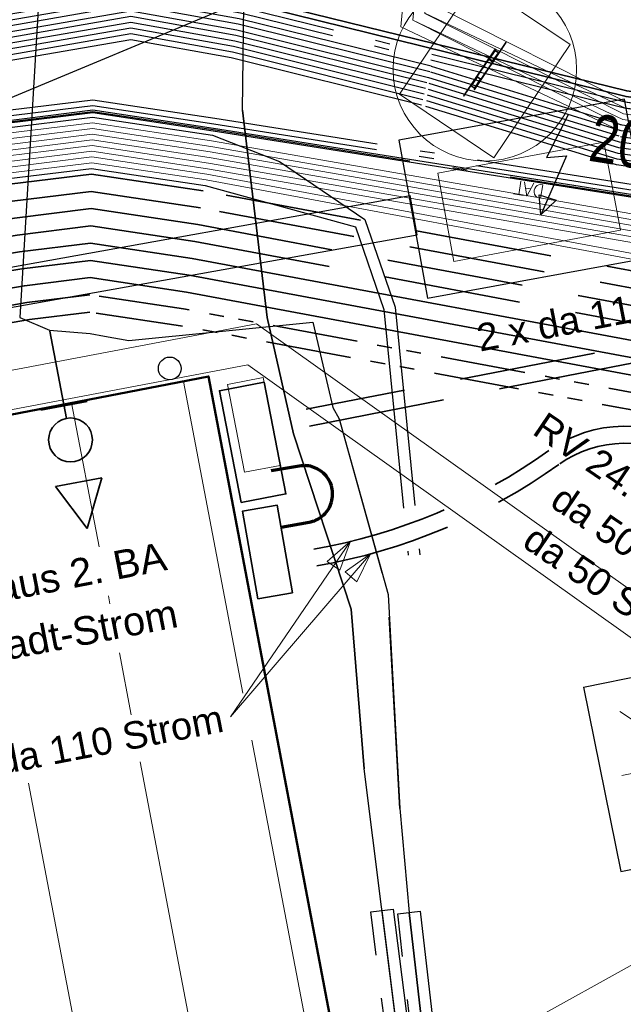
# Model space of a CAD drawing. Extents: x 3503739 to 3504470, y 5375172 to 5375561.
# Tile 18 of 121: x 3504079.68 to 3504084.98, y 5375361.54 to 5375370.18. Entities that reach past the tile are written whole.
import ezdxf

# ---------------------------------------------------------------- set-up
doc = ezdxf.new("R2010")
doc.units = 0
doc.header["$MEASUREMENT"] = 0
for name, pattern in [('2', [3.4, 1.2, -0.5, 1.2, -0.5]), ('202', [2.64, 1.75, -0.38, 0.13, -0.38]), ('237', [1.5, 0.75, -0.18, 0.13, -0.13, 0.13, -0.18])]:
    doc.linetypes.add(name, pattern=pattern)
for name, color, linetype in [('$_LISY_$_TMP', 7, 'Continuous'), ('1WB_LICHT_KSR', 7, 'Continuous'), ('4WB_BESTAND_1_BA', 7, 'Continuous'), ('4WB_G_LEITUNG', 7, 'Continuous'), ('4WB_G_SCHUTZROHR', 7, 'Continuous'), ('4WB_WV_HYDRANT', 7, 'Continuous'), ('4WB_WV_LEITUNG', 7, 'Continuous'), ('4WB_WV_SCHUTZROH', 7, 'Continuous'), ('_4WP_ALLGEMEIN', 7, 'Continuous'), ('_4WP_DB_KAB_ABBR', 7, 'Continuous'), ('_4WP_LICHT-KSR', 7, 'Continuous'), ('_4WP_LICHT-LAMPE', 7, 'Continuous'), ('_4WP_STADT_DATEN', 7, 'Continuous'), ('_4WP_STADT_FTT1', 7, 'Continuous'), ('_4WP_STADT_KLEIN', 7, 'Continuous'), ('_4WP_STADT_LSA', 7, 'Continuous'), ('_4WP_STADT_RESER', 7, 'Continuous'), ('_4WP_STADT_STROM', 7, 'Continuous'), ('_4WP_SWT-STROM', 7, 'Continuous'), ('K_GEBAEUDE', 7, 'Continuous'), ('K_SCHRAFFUR', 7, 'Continuous'), ('PUNKTHOEHENATTDEF', 7, 'Continuous'), ('PUNKTNUMMERNATTDEF', 7, 'Continuous'), ('PUNKTSPEZIFIKATION', 7, 'Continuous'), ('V_KS-STROM', 7, 'Continuous'), ('V_MAUER-UNTEN', 7, 'Continuous'), ('V_WEGRAND', 7, 'Continuous'), ('X_BE_STELE', 7, 'Continuous'), ('X_BHM_FALLROHR', 7, 'Continuous'), ('X_BHM_KVS', 7, 'Continuous')]:
    doc.layers.add(name, color=color, linetype=linetype)
doc.styles.add('145', font='ARIAL.TTF', dxfattribs={"height": 0.24})
doc.styles.add('202', font='ARIAL.TTF', dxfattribs={"height": 0.24})
doc.styles.add('348', font='ARIAL.TTF', dxfattribs={"height": 0.24})
doc.styles.add('349', font='ARIAL.TTF', dxfattribs={"height": 0.25})
doc.styles.add('386', font='ARIAL.TTF', dxfattribs={"height": 0.25})
doc.styles.add('434', font='ARIAL.TTF', dxfattribs={"height": 0.24})
doc.styles.add('6', font='TXT', dxfattribs={"width": 0.8, "height": 0.42})

# ---------------------------------------------------------------- blocks, each defined once
blk = doc.blocks.new('_X2')
at = {"color": 252, "linetype": 'Continuous', "lineweight": 13}
for p, q in [((19.0987, 6.5272), (19.6216, 3.7903)), ((18.1168, 6.3375), (18.3583, 5.0739)), ((18.4404, 4.6442), (18.454, 4.5729)), ((18.5361, 4.1432), (18.6398, 3.6006)), ((19.7004, 3.3778), (21.9511, -8.4026)), ((18.7186, 3.188), (20.9685, -8.5885)), ((17.7367, 2.9983), (19.9859, -8.7743))]:
    blk.add_line(p, q, dxfattribs=at)
blk = doc.blocks.new('LEITSYSTEM_BRAUN')
at = {"color": 251, "linetype": 'Continuous', "lineweight": 13}
for points in [[(-0.6, 0.5), (0.6, 0.5), (0.6, -0.5), (-0.6, -0.5), (-0.6, 0.5)], [(-0.3, 0.025), (0.2, 0.025), (0.2, 0.02), (-0.3, 0.02), (-0.3, 0.025)], [(-0.19, 0.02), (0.19, 0.02), (0.19, -0.02), (-0.19, -0.02), (-0.19, 0.02)], [(-0.19, 0.02), (-0.19, -0.02), (-0.09, -0.02), (-0.09, 0.02), (-0.19, 0.02)], [(-0.095, 0.015), (-0.185, 0.015), (-0.185, -0.015), (-0.095, -0.015), (-0.095, 0.015)], [(0.09, 0.02), (0.09, -0.02), (0.19, -0.02), (0.19, 0.02), (0.09, 0.02)], [(0.185, 0.015), (0.095, 0.015), (0.095, -0.015), (0.185, -0.015), (0.185, 0.015)], [(-0.2, -0.02), (0.3, -0.02), (0.3, -0.025), (-0.2, -0.025), (-0.2, -0.02)]]:
    blk.add_lwpolyline(points, dxfattribs=at)
blk = doc.blocks.new('WP_LP-1020')
at = {"color": 7, "linetype": 'Continuous', "lineweight": 25}
for p, q in [((-0.8253, 0.8253), (0.8253, 0.8253)), ((-0.8253, -0.8253), (-0.8253, 0.8253)), ((0.8253, -0.8253), (0.8253, 0.8253)), ((-0.8253, -0.8253), (0.8253, -0.8253))]:
    blk.add_line(p, q, dxfattribs=at)
at = {"color": 1, "linetype": 'Continuous', "lineweight": 13}
for p, q in [((0, 0.324962), (0, 0.649924)), ((0, 0.649924), (0, 0.324962)), ((-0.554739, 0.55475), (-0.229777, 0.229788)), ((0.229777, 0.229788), (0.554739, 0.55475)), ((0.229777, 0.229788), (0.554739, 0.55475)), ((-0.324962, 0), (-0.649924, 0)), ((-0.324962, 0), (-0.649924, 0)), ((0.324962, 0), (0.649924, 0)), ((-0.229777, -0.229777), (-0.554739, -0.554739)), ((-0.229777, -0.229777), (-0.554739, -0.554739)), ((0.229777, -0.229777), (0.554739, -0.554739)), ((0.229777, -0.229777), (0.554739, -0.554739)), ((0, -0.324962), (0, -0.649924)), ((0, -0.324962), (0, -0.649924))]:
    blk.add_line(p, q, dxfattribs=at)
at = {"color": 7, "linetype": 'Continuous', "lineweight": 25}
blk.add_circle((0, 0), 0.272749, dxfattribs=at)
blk = doc.blocks.new('PUNKT')
blk.add_point((0, 0))
at = {"layer": 'PUNKTHOEHENATTDEF', "linetype": 'Continuous', "flags": 1}
blk.add_attdef('PUNKTHOEHE', (1, -0.5), '', height=0.8, dxfattribs=at)
at = {"layer": 'PUNKTNUMMERNATTDEF', "linetype": 'Continuous', "flags": 1}
blk.add_attdef('PUNKTNUMMER', (1, 0.5), '', height=0.8, dxfattribs=at)
at = {"layer": 'PUNKTSPEZIFIKATION', "linetype": 'Continuous', "flags": 1}
blk.add_attdef('PUNKTSPEZIFIKATION', (1, -1.5), '', height=0.8, dxfattribs=at)
blk = doc.blocks.new('KA_00100')
at = {"color": 4, "linetype": 'Continuous', "lineweight": 35}
for p, q in [((-0.00016, 2.641308), (-0.691349, 1.258928)), ((-0.00016, 2.641308), (0.691031, 1.258928)), ((0.691031, 1.258928), (-0.691349, 1.258928)), ((0, -0.64183), (0.000103, -3.234093)), ((0.691187, -1.015347), (-0.691135, -1.015347))]:
    blk.add_line(p, q, dxfattribs=at)
blk.add_circle((0, 0), 0.641978, dxfattribs=at)
blk = doc.blocks.new('ALG_00093')
at = {"color": 1, "linetype": 'Continuous', "lineweight": 13}
blk.add_lwpolyline([(0, 0), (0.3773, 0.09625), (0.3773, -0.09625), (0, 0)], dxfattribs=at)
blk = doc.blocks.new('10032')
at = {"color": 1, "linetype": 'Continuous', "lineweight": 25}
for p, q in [((3.0616, 0.631587), (2.928989, 0.227833)), ((2.928989, 0.227833), (3.10196, 0.268208)), ((3.10196, 0.268208), (2.957818, -0.279744)), ((2.957818, -0.279744), (2.917457, -0.106706)), ((2.917457, -0.106706), (3.073132, -0.129778)), ((3.073132, -0.129778), (2.957818, -0.279744))]:
    blk.add_line(p, q, dxfattribs=at)
at = {"color": 1, "linetype": 'Continuous', "style": '6', "width": 0.8}
blk.add_text('20', height=0.42, dxfattribs=at).set_placement((3.286721, 0.25645))
blk = doc.blocks.new('1000DAT')
at = {"color": 114, "linetype": 'Continuous', "lineweight": 18}
for p, q in [((4.589325, 0.775263), (4.589325, 0.173263)), ((5.077223, 0.434754), (5.311664, 0.434754)), ((5.347511, 0.776867), (5.795146, 0.776867)), ((5.561325, 0.775263), (5.561325, 0.173263))]:
    blk.add_line(p, q, dxfattribs=at)
blk.add_lwpolyline([(4.589325, 0.775263, -1.11061279), (4.589325, 0.173263)], format="xyb", dxfattribs=at)
blk.add_lwpolyline([(4.984101, 0.174284), (5.198961, 0.775263), (5.400541, 0.174284)], dxfattribs=at)

msp = doc.modelspace()

# ---------------------------------------------------------------- linework, layer by layer
at = {"layer": '1WB_LICHT_KSR', "color": 190, "linetype": 'Continuous', "lineweight": 35}
for points in [[(3504097.0254, 5375367.8766), (3504085.0134, 5375369.5566), (3504081.6464, 5375370.3866), (3504080.6584, 5375370.5666), (3504079.3494, 5375370.3366), (3504073.6894, 5375369.3166), (3504066.6314, 5375368.0866), (3504060.4734, 5375367.0466), (3504056.8344, 5375366.2466), (3504053.3684, 5375365.3866), (3504051.1744, 5375363.7066), (3504045.3164, 5375361.9766), (3504042.7484, 5375361.6846), (3504042.6574, 5375361.6736), (3504037.4294, 5375364.3116), (3504036.4234, 5375365.0216), (3504033.4474, 5375370.0406), (3504033.2784, 5375372.1026), (3504033.1544, 5375372.8566), (3504031.8384, 5375379.6066), (3504031.3494, 5375381.8266), (3504035.4624, 5375388.0476)], [(3504097.0184, 5375367.8276), (3504085.0064, 5375369.5066), (3504081.6374, 5375370.3376), (3504080.6584, 5375370.5156), (3504079.3584, 5375370.2876), (3504073.6984, 5375369.2676), (3504066.6394, 5375368.0376), (3504060.4814, 5375366.9976), (3504056.8464, 5375366.1976), (3504053.3904, 5375365.3406), (3504051.1974, 5375363.6616), (3504045.3264, 5375361.9276), (3504042.8424, 5375361.6456), (3504037.4894, 5375364.3326), (3504036.4614, 5375365.0566), (3504033.4964, 5375370.0566), (3504033.3284, 5375372.1066), (3504033.2034, 5375372.8666), (3504031.8874, 5375379.6166), (3504031.4024, 5375381.8166), (3504035.5014, 5375388.0166)]]:
    msp.add_lwpolyline(points, dxfattribs=at)
at = {"layer": '4WB_BESTAND_1_BA', "color": 250, "linetype": '202', "lineweight": 25}
for points in [[(3504096.9484, 5375367.3376), (3504084.9364, 5375369.0066), (3504083.2344, 5375369.5286), (3504081.5594, 5375369.9456), (3504080.6584, 5375370.1076), (3504079.4304, 5375369.8956), (3504073.7704, 5375368.8756), (3504066.7034, 5375367.6456), (3504060.5574, 5375366.6056), (3504059.1084, 5375366.2346), (3504056.9474, 5375365.7566), (3504053.5884, 5375364.9266), (3504051.4044, 5375363.2566), (3504045.4164, 5375361.4866), (3504043.2084, 5375361.2306), (3504042.4814, 5375361.1446), (3504037.1774, 5375363.8166), (3504036.0054, 5375364.6366), (3504032.9084, 5375369.8646), (3504032.7284, 5375372.0586), (3504032.6154, 5375372.7466), (3504031.2994, 5375379.4966), (3504030.7664, 5375381.9366), (3504035.0334, 5375388.3886)], [(3504096.9414, 5375367.2886), (3504084.9294, 5375368.9566), (3504083.2224, 5375369.4796), (3504081.5494, 5375369.8966), (3504080.6584, 5375370.0566), (3504079.4394, 5375369.8466), (3504073.7794, 5375368.8266), (3504066.7114, 5375367.5966), (3504060.5674, 5375366.5566), (3504059.1314, 5375366.1876), (3504056.9584, 5375365.7076), (3504053.6104, 5375364.8806), (3504051.4274, 5375363.2116), (3504045.4264, 5375361.4376), (3504043.2084, 5375361.1806), (3504042.6494, 5375361.1156), (3504037.2034, 5375363.8596), (3504036.0434, 5375364.6716), (3504032.9574, 5375369.8806), (3504032.7784, 5375372.0626), (3504032.6644, 5375372.7566), (3504031.3484, 5375379.5066), (3504030.8194, 5375381.9266), (3504035.0724, 5375388.3576)], [(3504035.1504, 5375388.2956), (3504030.9254, 5375381.9066), (3504031.4464, 5375379.5266), (3504032.7624, 5375372.7766), (3504032.8784, 5375372.0706), (3504033.0554, 5375369.9126), (3504036.1194, 5375364.7416), (3504037.2554, 5375363.9456), (3504042.5054, 5375361.2986), (3504043.1824, 5375361.3776), (3504045.3864, 5375361.6336), (3504051.3354, 5375363.3916), (3504053.5224, 5375365.0646), (3504056.9144, 5375365.9036), (3504059.0484, 5375366.3746), (3504060.5274, 5375366.7526), (3504066.6794, 5375367.7926), (3504073.7434, 5375369.0226), (3504079.4034, 5375370.0426), (3504080.6584, 5375370.2606), (3504081.5894, 5375370.0926), (3504083.2704, 5375369.6756), (3504084.9574, 5375369.1566), (3504096.9694, 5375367.4846)], [(3504096.9624, 5375367.4356), (3504084.9504, 5375369.1066), (3504083.2584, 5375369.6266), (3504081.5794, 5375370.0436), (3504080.6584, 5375370.2096), (3504079.4124, 5375369.9936), (3504073.7524, 5375368.9736), (3504066.6874, 5375367.7436), (3504060.5374, 5375366.7036), (3504059.0344, 5375366.3206), (3504056.9254, 5375365.8546), (3504053.5444, 5375365.0186), (3504051.3584, 5375363.3466), (3504045.3964, 5375361.5846), (3504042.6764, 5375361.2686), (3504037.2684, 5375363.9966), (3504036.1574, 5375364.7766), (3504033.1044, 5375369.9286), (3504032.9284, 5375372.0746), (3504032.8114, 5375372.7866), (3504031.4954, 5375379.5366), (3504030.9784, 5375381.8966), (3504035.1894, 5375388.2646)], [(3504096.9834, 5375367.5826), (3504084.9714, 5375369.2566), (3504083.2944, 5375369.7736), (3504081.6094, 5375370.1906), (3504080.6584, 5375370.3626), (3504079.3854, 5375370.1406), (3504073.7254, 5375369.1206), (3504066.6634, 5375367.8906), (3504060.5074, 5375366.8506), (3504056.8814, 5375366.0506), (3504053.4564, 5375365.2026), (3504051.2664, 5375363.5266), (3504045.3564, 5375361.7806), (3504043.1914, 5375361.5286), (3504042.5294, 5375361.4566), (3504037.3334, 5375364.0746), (3504036.2334, 5375364.8466), (3504033.2024, 5375369.9606), (3504033.0284, 5375372.0826), (3504032.9094, 5375372.8066), (3504031.5934, 5375379.5566), (3504031.0844, 5375381.8766), (3504035.2674, 5375388.2026)], [(3504096.9764, 5375367.5336), (3504084.9644, 5375369.2066), (3504083.2824, 5375369.7246), (3504081.5994, 5375370.1416), (3504080.6584, 5375370.3116), (3504079.3944, 5375370.0916), (3504073.7344, 5375369.0716), (3504066.6714, 5375367.8416), (3504060.5174, 5375366.8016), (3504056.8924, 5375366.0016), (3504053.4784, 5375365.1566), (3504051.2894, 5375363.4816), (3504045.3664, 5375361.7316), (3504042.7034, 5375361.4216), (3504037.3374, 5375364.1316), (3504036.2714, 5375364.8816), (3504033.2514, 5375369.9766), (3504033.0784, 5375372.0866), (3504032.9584, 5375372.8156), (3504031.6424, 5375379.5666), (3504031.1374, 5375381.8666), (3504035.3064, 5375388.1716)], [(3504097.0114, 5375367.7786), (3504084.9994, 5375369.4566), (3504081.6284, 5375370.2886), (3504080.6584, 5375370.4646), (3504079.3674, 5375370.2386), (3504073.7074, 5375369.2186), (3504066.6474, 5375367.9886), (3504060.4894, 5375366.9486), (3504056.8584, 5375366.1486), (3504053.4124, 5375365.2946), (3504051.2204, 5375363.6166), (3504045.3364, 5375361.8786), (3504042.8784, 5375361.5996), (3504042.7304, 5375361.5806), (3504042.6424, 5375361.5686), (3504037.4114, 5375364.2036), (3504036.3474, 5375364.9516), (3504033.3494, 5375370.0086), (3504033.1784, 5375372.0946), (3504033.0564, 5375372.8366), (3504031.7404, 5375379.5866), (3504031.2434, 5375381.8466), (3504035.3844, 5375388.1096)], [(3504097.0044, 5375367.7296), (3504084.9924, 5375369.4066), (3504081.6194, 5375370.2396), (3504080.6584, 5375370.4136), (3504079.3764, 5375370.1896), (3504073.7164, 5375369.1696), (3504066.6554, 5375367.9396), (3504060.4974, 5375366.8996), (3504056.8704, 5375366.0996), (3504053.4344, 5375365.2486), (3504051.2434, 5375363.5716), (3504045.3464, 5375361.8296), (3504042.8104, 5375361.5406), (3504042.6054, 5375361.6436), (3504037.4374, 5375364.2466), (3504036.3854, 5375364.9866), (3504033.3984, 5375370.0246), (3504033.2284, 5375372.0986), (3504033.1054, 5375372.8466), (3504031.7894, 5375379.5966), (3504031.2964, 5375381.8366), (3504035.4234, 5375388.0786)], [(3504096.9554, 5375367.3866), (3504084.9434, 5375369.0566), (3504083.2464, 5375369.5776), (3504081.5694, 5375369.9946), (3504080.6584, 5375370.1586), (3504079.4214, 5375369.9446), (3504073.7614, 5375368.9246), (3504066.6954, 5375367.6946), (3504060.5474, 5375366.6546), (3504059.0244, 5375366.2666), (3504056.9364, 5375365.8056), (3504053.5664, 5375364.9726), (3504051.3814, 5375363.3016), (3504045.4064, 5375361.5356), (3504043.1654, 5375361.2756), (3504042.8464, 5375361.2386), (3504042.6854, 5375361.3216)], [(3504096.9344, 5375367.2396), (3504084.9224, 5375368.9066), (3504083.2104, 5375369.4306), (3504081.5394, 5375369.8476), (3504080.6584, 5375370.0056), (3504079.4484, 5375369.7976), (3504073.7884, 5375368.7776), (3504066.7194, 5375367.5476), (3504060.5774, 5375366.5076), (3504059.1374, 5375366.1396), (3504056.9784, 5375365.6586), (3504053.6324, 5375364.8346), (3504051.4504, 5375363.1666), (3504045.4364, 5375361.3886), (3504043.2184, 5375361.1316), (3504042.8194, 5375361.0856), (3504042.6584, 5375361.1666)], [(3504096.5374, 5375367.0756), (3504085.4294, 5375368.6756), (3504081.3944, 5375369.3146), (3504080.3244, 5375369.4766), (3504079.5014, 5375369.3746), (3504074.0834, 5375368.4646), (3504067.1634, 5375367.3346), (3504060.6954, 5375366.0446), (3504057.2234, 5375365.1706), (3504054.0054, 5375364.4686), (3504052.2894, 5375363.2066), (3504051.7904, 5375362.7766), (3504045.6894, 5375361.0016), (3504042.5804, 5375360.3816)], [(3504042.5644, 5375360.2756), (3504045.7134, 5375360.9036), (3504051.8344, 5375362.6846), (3504052.3494, 5375363.1246), (3504054.0474, 5375364.3746), (3504057.2454, 5375365.0726), (3504060.7154, 5375365.9466), (3504067.1814, 5375367.2366), (3504074.0994, 5375368.3666), (3504079.5154, 5375369.2766), (3504080.3224, 5375369.3766), (3504081.3804, 5375369.2166), (3504085.4154, 5375368.5776), (3504096.5234, 5375366.9776)], [(3504096.5304, 5375367.0266), (3504085.4224, 5375368.6266), (3504081.3874, 5375369.2656), (3504080.3234, 5375369.4266), (3504079.5084, 5375369.3256), (3504074.0914, 5375368.4156), (3504067.1724, 5375367.2856), (3504060.7054, 5375365.9956), (3504057.2344, 5375365.1216), (3504054.0264, 5375364.4216), (3504052.3194, 5375363.1656), (3504051.8124, 5375362.7306), (3504045.7014, 5375360.9526), (3504042.7504, 5375360.3636)], [(3504042.7374, 5375360.2586), (3504045.7254, 5375360.8546), (3504051.8564, 5375362.6386), (3504052.3784, 5375363.0846), (3504054.0684, 5375364.3276), (3504057.2564, 5375365.0236), (3504060.7254, 5375365.8976), (3504067.1904, 5375367.1876), (3504074.1074, 5375368.3176), (3504079.5224, 5375369.2276), (3504080.3214, 5375369.3266), (3504081.3734, 5375369.1676), (3504081.9634, 5375368.9376), (3504082.7134, 5375368.4286), (3504082.9784, 5375367.6576), (3504083.1944, 5375365.4856)], [(3504059.4644, 5375363.4406), (3504060.0754, 5375364.5306), (3504060.3054, 5375364.9616), (3504060.5294, 5375365.2726), (3504060.8154, 5375365.4566), (3504067.2714, 5375366.7466), (3504074.1794, 5375367.8766), (3504079.5854, 5375368.7866), (3504080.3124, 5375368.8766), (3504081.3104, 5375368.7266), (3504082.6294, 5375368.3646), (3504082.8804, 5375367.6366), (3504083.0944, 5375365.4816)]]:
    msp.add_lwpolyline(points, dxfattribs=at)
at = {"layer": '4WB_BESTAND_1_BA', "color": 7, "linetype": 'Continuous', "lineweight": 13}
for points in [[(3504096.2514, 5375366.3966), (3504085.3374, 5375368.0266), (3504081.3174, 5375368.7756), (3504080.3134, 5375368.9266), (3504079.5784, 5375368.8356), (3504074.1714, 5375367.9256), (3504067.2624, 5375366.7956), (3504060.8054, 5375365.5056), (3504057.2894, 5375364.8766), (3504054.1314, 5375364.1866), (3504051.9004, 5375362.5466), (3504045.7494, 5375360.7566), (3504042.5404, 5375360.1166), (3504036.8354, 5375363.2766), (3504035.7064, 5375363.9866), (3504032.2574, 5375369.6166), (3504032.0394, 5375371.9966), (3504031.9064, 5375372.5766), (3504030.6804, 5375379.1766)], [(3504096.2584, 5375366.4456), (3504085.3444, 5375368.0756), (3504081.3244, 5375368.8246), (3504080.3144, 5375368.9766), (3504079.5714, 5375368.8846), (3504074.1634, 5375367.9746), (3504067.2534, 5375366.8446), (3504060.7954, 5375365.5546), (3504057.2674, 5375364.9746), (3504054.0894, 5375364.2806), (3504052.4084, 5375363.0446), (3504051.8784, 5375362.5926), (3504045.7374, 5375360.8056), (3504042.5484, 5375360.1696), (3504036.8594, 5375363.3206), (3504036.5774, 5375363.4976), (3504035.7434, 5375364.0226), (3504032.3064, 5375369.6326), (3504032.0894, 5375372.0016), (3504031.9554, 5375372.5856), (3504030.7294, 5375379.1856)], [(3504096.3074, 5375366.7886), (3504085.3934, 5375368.4186), (3504081.3664, 5375369.1186), (3504080.3204, 5375369.2766), (3504079.5294, 5375369.1786), (3504074.1154, 5375368.2686), (3504067.1994, 5375367.1386), (3504060.7354, 5375365.8486), (3504060.2364, 5375365.6326), (3504059.8724, 5375365.1926), (3504059.6354, 5375364.7706), (3504059.0244, 5375363.6806)], [(3504096.3004, 5375366.7396), (3504085.3864, 5375368.3696), (3504081.3594, 5375369.0696), (3504080.3194, 5375369.2266), (3504079.5364, 5375369.1296), (3504074.1234, 5375368.2196), (3504067.2084, 5375367.0896), (3504060.7454, 5375365.7996), (3504060.2674, 5375365.5916), (3504059.9134, 5375365.1646), (3504059.6794, 5375364.7466), (3504059.0684, 5375363.6566)], [(3504058.8944, 5375364.0586), (3504059.3484, 5375364.9086), (3504059.5784, 5375365.2756), (3504059.9414, 5375365.5366), (3504060.7554, 5375365.7506), (3504067.2174, 5375367.0406), (3504074.1314, 5375368.1706), (3504079.5434, 5375369.0806), (3504080.3184, 5375369.1766), (3504081.3524, 5375369.0206), (3504085.3794, 5375368.3206), (3504096.2934, 5375366.6906)], [(3504096.2864, 5375366.6416), (3504085.3724, 5375368.2716), (3504081.3454, 5375368.9716), (3504080.3174, 5375369.1266), (3504079.5504, 5375369.0316), (3504074.1394, 5375368.1216), (3504067.2264, 5375366.9916), (3504060.7654, 5375365.7016), (3504060.2984, 5375365.5506), (3504059.9544, 5375365.1366), (3504059.7234, 5375364.7226), (3504059.1124, 5375363.6326)], [(3504059.1564, 5375363.6086), (3504059.7674, 5375364.6986), (3504059.9954, 5375365.1086), (3504060.3294, 5375365.5096), (3504060.7754, 5375365.6526), (3504067.2354, 5375366.9426), (3504074.1474, 5375368.0726), (3504079.5574, 5375368.9826), (3504080.3164, 5375369.0766), (3504081.3384, 5375368.9226), (3504085.3654, 5375368.2226), (3504096.2794, 5375366.5926)], [(3504058.9384, 5375364.0346), (3504059.3924, 5375364.8846), (3504059.6484, 5375365.2016), (3504059.9814, 5375365.4426), (3504060.7854, 5375365.6036), (3504067.2444, 5375366.8936), (3504074.1554, 5375368.0236), (3504079.5644, 5375368.9336), (3504080.3154, 5375369.0266), (3504081.3314, 5375368.8736), (3504085.3584, 5375368.1736), (3504096.2724, 5375366.5436)]]:
    msp.add_lwpolyline(points, dxfattribs=at)
at = {"layer": '4WB_BESTAND_1_BA', "color": 116, "linetype": 'Continuous', "lineweight": 13}
for points in [[(3504096.9754, 5375367.5326), (3504084.9494, 5375369.2096), (3504083.0274, 5375370.1186), (3504083.1294, 5375371.1906), (3504083.2094, 5375371.5316), (3504083.4034, 5375371.4856), (3504083.3274, 5375371.1586), (3504083.2394, 5375370.2386), (3504085.0074, 5375369.4036), (3504097.0054, 5375367.7306)], [(3504096.9824, 5375367.5816), (3504084.9554, 5375369.2596), (3504083.1334, 5375370.1786), (3504083.2284, 5375371.1746), (3504083.3064, 5375371.5086), (3504083.5004, 5375371.4626), (3504083.4264, 5375371.1426), (3504083.3454, 5375370.2966), (3504085.0154, 5375369.4536), (3504097.0124, 5375367.7796)]]:
    msp.add_lwpolyline(points, dxfattribs=at)
at = {"layer": '4WB_BESTAND_1_BA', "color": 251, "linetype": 'Continuous', "lineweight": 13}
for points in [[(3504096.9904, 5375367.6316), (3504084.9784, 5375369.3066), (3504083.1334, 5375370.1786), (3504083.2284, 5375371.1746), (3504083.3064, 5375371.5086)], [(3504096.9974, 5375367.6806), (3504084.9854, 5375369.3566), (3504083.2394, 5375370.2376), (3504083.3274, 5375371.1586), (3504083.4034, 5375371.4856)]]:
    msp.add_lwpolyline(points, dxfattribs=at)
at = {"layer": '4WB_BESTAND_1_BA', "color": 114, "linetype": 'Continuous', "lineweight": 25}
msp.add_lwpolyline([(3504096.5244, 5375366.9876), (3504085.4164, 5375368.5876), (3504081.3824, 5375369.2266), (3504080.3234, 5375369.3866), (3504079.5144, 5375369.2866), (3504074.0964, 5375368.3756), (3504067.1804, 5375367.2456), (3504060.7124, 5375365.9556), (3504057.2444, 5375365.0836), (3504054.0424, 5375364.3826), (3504052.3424, 5375363.1316), (3504051.8304, 5375362.6936), (3504045.7114, 5375360.9146), (3504042.5654, 5375360.2856)], dxfattribs=at)
at = {"layer": '4WB_BESTAND_1_BA', "color": 1, "linetype": 'Continuous', "lineweight": 25}
msp.add_lwpolyline([(3504042.5634, 5375360.2646), (3504045.7164, 5375360.8946), (3504051.8394, 5375362.6756), (3504052.3554, 5375363.1166), (3504054.0514, 5375364.3646), (3504057.2484, 5375365.0636), (3504060.7174, 5375365.9366), (3504067.1834, 5375367.2266), (3504074.1004, 5375368.3566), (3504079.5174, 5375369.2666), (3504080.3224, 5375369.3666), (3504081.3794, 5375369.2066), (3504085.4134, 5375368.5676), (3504096.5214, 5375366.9676)], dxfattribs=at)
at = {"layer": '4WB_G_LEITUNG', "color": 6, "linetype": 'Continuous', "lineweight": 25}
msp.add_lwpolyline([(3504082.7294, 5375356.6736), (3504082.6334, 5375357.1866), (3504083.2434, 5375359.3426), (3504082.7064, 5375363.6066), (3504082.5914, 5375365.0066), (3504082.0864, 5375366.5466), (3504081.8534, 5375367.5666), (3504081.6384, 5375369.3866), (3504081.6634, 5375371.4766), (3504082.9924, 5375371.2766), (3504084.5044, 5375370.8266)], dxfattribs=at)
at = {"layer": '4WB_G_SCHUTZROHR', "color": 30, "linetype": 'Continuous', "lineweight": 25}
for points in [[(3504081.6384, 5375369.3866), (3504081.8534, 5375367.5666), (3504082.0864, 5375366.5466), (3504082.5914, 5375365.0066), (3504082.7064, 5375363.6066)], [(3504082.6334, 5375357.1866), (3504083.2434, 5375359.3426), (3504082.8634, 5375362.3616)]]:
    msp.add_lwpolyline(points, dxfattribs=at)
at = {"layer": '4WB_G_SCHUTZROHR', "color": 250, "linetype": '202', "lineweight": 25}
msp.add_lwpolyline([(3504082.5374, 5375357.2136), (3504083.1414, 5375359.3506), (3504082.7644, 5375362.3496), (3504082.9624, 5375362.3736), (3504083.3454, 5375359.3346), (3504082.7294, 5375357.1596), (3504082.5374, 5375357.2136)], dxfattribs=at)
at = {"layer": '4WB_WV_LEITUNG', "color": 4, "linetype": 'Continuous', "lineweight": 25}
for p, q in [((3504080.2984, 5375367.4266), (3504080.4264, 5375367.4046)), ((3504080.4264, 5375367.4046), (3504080.6404, 5375367.3666))]:
    msp.add_line(p, q, dxfattribs=at)
for points in [[(3504082.8774, 5375370.8266), (3504082.4314, 5375370.8966), (3504079.8974, 5375371.2066), (3504079.6834, 5375367.5666), (3504079.9434, 5375367.4566), (3504080.2984, 5375367.4266)], [(3504080.6404, 5375367.3666), (3504082.2564, 5375367.5266), (3504082.4324, 5375366.7766), (3504082.4874, 5375366.6766), (3504082.9164, 5375365.1366), (3504083.0204, 5375363.2566), (3504083.1004, 5375362.3446), (3504083.4464, 5375359.3266), (3504082.8384, 5375357.1776), (3504082.9264, 5375356.7106)]]:
    msp.add_lwpolyline(points, dxfattribs=at)
at = {"layer": '4WB_WV_LEITUNG', "color": 250, "linetype": '202', "lineweight": 25}
msp.add_lwpolyline([(3504082.7424, 5375357.2046), (3504083.3444, 5375359.3346), (3504083.0014, 5375362.3336), (3504083.1994, 5375362.3556), (3504083.5484, 5375359.3186), (3504082.9344, 5375357.1506), (3504082.7424, 5375357.2046)], dxfattribs=at)
at = {"layer": '4WB_WV_SCHUTZROH', "color": 143, "linetype": 'Continuous', "lineweight": 25}
for p, q in [((3504082.4874, 5375366.6766), (3504082.8624, 5375365.3286)), ((3504083.0204, 5375363.2566), (3504082.9274, 5375364.9366))]:
    msp.add_line(p, q, dxfattribs=at)
msp.add_lwpolyline([(3504082.8384, 5375357.1776), (3504083.4464, 5375359.3266), (3504083.1004, 5375362.3446)], dxfattribs=at)
at = {"layer": '_4WP_ALLGEMEIN', "color": 7, "linetype": 'Continuous', "lineweight": 35}
for points in [[(3504081.6262, 5375365.9431), (3504082.0189, 5375366.0196), (3504081.8276, 5375367.0011), (3504081.435, 5375366.9246), (3504081.435, 5375366.9246), (3504081.6262, 5375365.9431)], [(3504081.7715, 5375365.098), (3504081.6372, 5375365.8664), (3504081.9426, 5375365.9198), (3504082.0769, 5375365.1514), (3504081.7715, 5375365.098)]]:
    msp.add_lwpolyline(points, dxfattribs=at)
at = {"layer": '_4WP_DB_KAB_ABBR', "color": 250, "linetype": 'Continuous', "lineweight": 25}
for p, q in [((3504069.4124, 5375366.1867), (3504083.1094, 5375368.6382)), ((3504069.4124, 5375366.1867), (3504083.1094, 5375368.6382)), ((3504069.4741, 5375365.8422), (3504083.171, 5375368.2936)), ((3504069.4741, 5375365.8422), (3504083.171, 5375368.2936))]:
    msp.add_line(p, q, dxfattribs=at)
at = {"layer": '_4WP_DB_KAB_ABBR', "color": 7, "linetype": 'Continuous', "lineweight": 13}
msp.add_line((3504083.1094, 5375368.6382), (3504083.171, 5375368.2936), dxfattribs=at)
msp.add_line((3504083.1094, 5375368.6382), (3504083.171, 5375368.2936), dxfattribs=at)
at = {"layer": '_4WP_DB_KAB_ABBR', "color": 250, "linetype": 'Continuous', "lineweight": 25}
msp.add_lwpolyline([(3504083.2625, 5375367.738), (3504085.2463, 5375368.0989), (3504084.9943, 5375369.4844), (3504083.0105, 5375369.1235), (3504083.2625, 5375367.738)], dxfattribs=at)
msp.add_lwpolyline([(3504083.2625, 5375367.738), (3504085.2463, 5375368.0989), (3504084.9943, 5375369.4844), (3504083.0105, 5375369.1235), (3504083.2625, 5375367.738)], dxfattribs=at)
at = {"layer": '_4WP_LICHT-KSR', "color": 190, "linetype": '2', "lineweight": 35}
msp.add_lwpolyline([(3504120.1462, 5375373.3823, -0.053243), (3504119.3469, 5375373.3212, 0.076316), (3504118.5561, 5375373.224, 0.259347), (3504117.1424, 5375371.8197), (3504115.5059, 5375366.1542, -0.283081), (3504114.7303, 5375365.4489), (3504094.7647, 5375361.6889, -0.197363), (3504092.5322, 5375362.1497), (3504089.9937, 5375363.8615, -0.055493), (3504089.3439, 5375364.7404, 0.113399), (3504087.7416, 5375366.4545), (3504085.9586, 5375367.6568), (3504081.2689, 5375368.5306), (3504080.3098, 5375368.6748), (3504079.6143, 5375368.5887), (3504074.3528, 5375367.7012, 0.035316), (3504073.3782, 5375367.4651, -0.036557), (3504072.4031, 5375367.2314)], format="xyb", dxfattribs=at)
msp.add_lwpolyline([(3504072.4031, 5375367.2314), (3504074.2367, 5375367.5313), (3504079.636, 5375368.4402), (3504080.3078, 5375368.5234), (3504081.2441, 5375368.3827), (3504085.9005, 5375367.5151), (3504087.6578, 5375366.3301)], dxfattribs=at)
at = {"layer": '_4WP_STADT_DATEN', "color": 7, "linetype": 'Continuous', "lineweight": 35}
msp.add_lwpolyline([(3504071.3552, 5375366.452), (3504074.335, 5375366.9394), (3504079.7227, 5375367.8464), (3504080.3, 5375367.9178), (3504081.1445, 5375367.7909), (3504085.6517, 5375366.9511), (3504087.3186, 5375365.8271, -0.151274), (3504088.5028, 5375364.3544, 0.152634), (3504089.4696, 5375363.1455)], format="xyb", dxfattribs=at)
at = {"layer": '_4WP_STADT_FTT1', "color": 1, "linetype": '2', "lineweight": 35}
msp.add_lwpolyline([(3504094.738, 5375361.8365, -0.197461), (3504092.6161, 5375362.2741), (3504090.0921, 5375363.9761, -0.054638), (3504089.4732, 5375364.8164, 0.113359), (3504087.8255, 5375366.5789), (3504086.0167, 5375367.7986), (3504081.2938, 5375368.6786), (3504080.3118, 5375368.8262), (3504079.5926, 5375368.7371), (3504074.5428, 5375367.8854, 0.006235), (3504073.6608, 5375367.7253, -0.014605), (3504072.7766, 5375367.58)], format="xyb", dxfattribs=at)
at = {"layer": '_4WP_STADT_KLEIN', "color": 3, "linetype": '237', "lineweight": 35}
msp.add_lwpolyline([(3504089.3857, 5375363.0211, -0.152595), (3504088.3632, 5375364.2995, 0.151242), (3504087.2347, 5375365.7027), (3504085.5936, 5375366.8094), (3504081.1196, 5375367.643), (3504080.298, 5375367.7664), (3504079.7444, 5375367.6979), (3504074.3595, 5375366.7915), (3504071.3794, 5375366.304)], format="xyb", dxfattribs=at)
at = {"layer": '_4WP_STADT_LSA', "color": 7, "linetype": '237', "lineweight": 35}
msp.add_lwpolyline([(3504089.3019, 5375362.8968, -0.151886), (3504088.2264, 5375364.2376, 0.151881), (3504087.1508, 5375365.5784), (3504085.5356, 5375366.6676), (3504081.0947, 5375367.495), (3504080.296, 5375367.6151), (3504079.766, 5375367.5494), (3504074.3841, 5375366.6435), (3504071.4036, 5375366.1559)], format="xyb", dxfattribs=at)
at = {"layer": '_4WP_STADT_RESER', "color": 7, "linetype": 'Continuous', "lineweight": 35}
for points in [[(3504072.4515, 5375366.9353), (3504074.2858, 5375367.2354), (3504079.6793, 5375368.1433), (3504080.3039, 5375368.2206), (3504081.1943, 5375368.0868), (3504085.7844, 5375367.2316), (3504087.49, 5375366.0814, -0.112897), (3504088.9499, 5375364.5227, 0.113849), (3504090.6028, 5375362.7512)], [(3504090.7748, 5375362.9971), (3504089.1207, 5375364.1249, -0.111585), (3504088.8202, 5375364.4474, 0.112882), (3504087.4062, 5375365.957), (3504085.7263, 5375367.0898), (3504081.1694, 5375367.9388), (3504080.3019, 5375368.0692), (3504079.701, 5375367.9948), (3504074.4494, 5375367.1108, -0.039025), (3504073.4506, 5375367.0219, 0.037869), (3504072.4515, 5375366.9353)]]:
    msp.add_lwpolyline(points, format="xyb", dxfattribs=at)
at = {"layer": '_4WP_STADT_STROM', "color": 1, "linetype": 'Continuous', "lineweight": 18}
for p in [(3504082.5876, 5375365.6047), (3504082.762, 5375365.492)]:
    msp.add_line(p, (3504081.533, 5375364.0628), dxfattribs=at)
at = {"layer": '_4WP_STADT_STROM', "color": 3, "linetype": '2', "lineweight": 35}
for points in [[(3504072.4273, 5375367.0834), (3504074.2613, 5375367.3834), (3504079.6577, 5375368.2918), (3504080.3059, 5375368.372), (3504081.2192, 5375368.2347), (3504085.8425, 5375367.3733), (3504087.5739, 5375366.2058, -0.112911), (3504089.0796, 5375364.598, 0.113863), (3504090.6867, 5375362.8756)], [(3504089.1767, 5375366.1126), (3504087.2611, 5375367.4052, 0.199079), (3504086.3979, 5375367.5807), (3504082.1971, 5375366.7621)], [(3504082.2258, 5375366.6149), (3504086.4266, 5375367.4335, -0.199079), (3504087.1772, 5375367.2809), (3504089.0928, 5375365.9883)], [(3504090.6903, 5375362.8732), (3504089.0362, 5375364.0009, -0.019291), (3504088.0525, 5375364.7288, 0.020572), (3504087.067, 5375365.454), (3504085.6393, 5375366.4167, 0.313075), (3504084.3279, 5375366.399, -0.112296), (3504082.2637, 5375365.5343)], [(3504090.6058, 5375362.7492), (3504088.9517, 5375363.877, -0.019297), (3504087.9683, 5375364.6046, 0.020578), (3504086.9831, 5375365.3296), (3504085.5555, 5375366.2923, 0.313075), (3504084.4151, 5375366.2769, -0.112296), (3504082.2896, 5375365.3866)]]:
    msp.add_lwpolyline(points, format="xyb", dxfattribs=at)
at = {"layer": '_4WP_STADT_STROM', "color": 3, "linetype": '2', "lineweight": 70}
msp.add_lwpolyline([(3504081.9761, 5375365.7277), (3504082.2224, 5375365.7707, 1.001334), (3504082.1363, 5375366.2633), (3504081.8901, 5375366.2202)], format="xyb", dxfattribs=at)
at = {"layer": 'K_GEBAEUDE', "color": 252, "linetype": 'Continuous', "lineweight": 50}
msp.add_lwpolyline([(3504062.02, 5375360.48), (3504062.14, 5375360.5), (3504067.19, 5375361.46), (3504073.9, 5375362.74), (3504073.37, 5375365.51), (3504081.34, 5375367.05), (3504083.2, 5375357.24), (3504097.81, 5375360.02), (3504099.73, 5375349.95), (3504078.27, 5375345.85), (3504077.81, 5375348.43), (3504064.78, 5375345.95), (3504062.02, 5375360.48)], dxfattribs=at)
msp.add_lwpolyline([(3504062.02, 5375360.48), (3504062.14, 5375360.5), (3504067.19, 5375361.46), (3504073.9, 5375362.74), (3504073.37, 5375365.51), (3504081.34, 5375367.05), (3504083.2, 5375357.24), (3504097.81, 5375360.02), (3504099.73, 5375349.95), (3504078.27, 5375345.85), (3504077.81, 5375348.43), (3504064.78, 5375345.95), (3504062.02, 5375360.48)], dxfattribs=at)
at = {"layer": 'V_KS-STROM', "color": 250, "linetype": 'Continuous', "lineweight": 13}
for p, q in [((3504084.8128, 5375369.1082, 321.623), (3504083.353, 5375368.834, 321.615)), ((3504084.958, 5375368.335, 321.623), (3504084.8128, 5375369.1082, 321.623)), ((3504083.353, 5375368.834, 321.615), (3504083.494, 5375368.06, 321.628)), ((3504083.494, 5375368.06, 321.628), (3504084.958, 5375368.335, 321.623))]:
    msp.add_line(p, q, dxfattribs=at)
at = {"layer": 'V_MAUER-UNTEN', "color": 250, "linetype": 'Continuous', "lineweight": 13}
for p, q in [((3504081.7622, 5375367.5116, 321.9181), (3504073.3299, 5375365.9144, 321.8975)), ((3504081.7622, 5375367.5116, 321.9181), (3504073.3299, 5375365.9144, 321.8975)), ((3504086.8523, 5375363.8888, 321.9755), (3504081.7622, 5375367.5116, 321.9181)), ((3504086.8523, 5375363.8888, 321.9755), (3504081.7622, 5375367.5116, 321.9181)), ((3504081.6834, 5375367.152, 321.9181), (3504073.3929, 5375365.5817, 321.8975)), ((3504081.6834, 5375367.152, 321.9181), (3504073.3929, 5375365.5817, 321.8975)), ((3504086.5048, 5375363.7205, 321.9755), (3504081.6834, 5375367.152, 321.9181)), ((3504086.5048, 5375363.7205, 321.9755), (3504081.6834, 5375367.152, 321.9181)), ((3504085.4248, 5375362.0892, 322.0762), (3504082.5501, 5375360.4957, 322.3603)), ((3504085.4248, 5375362.0892, 322.0762), (3504082.5501, 5375360.4957, 322.3603))]:
    msp.add_line(p, q, dxfattribs=at)
at = {"layer": 'V_WEGRAND', "color": 250, "linetype": 'Continuous', "lineweight": 25}
msp.add_line((3504079.5291, 5375369.4676, 321.7258), (3504081.5236, 5375370.2964, 321.6313), dxfattribs=at)
msp.add_line((3504079.5291, 5375369.4676, 321.7258), (3504081.5236, 5375370.2964, 321.6313), dxfattribs=at)
at = {"layer": 'X_BE_STELE', "color": 12, "linetype": 'Continuous', "lineweight": 13}
msp.add_circle((3504083.7666, 5375369.7468), 0.8059, dxfattribs=at)
at = {"layer": 'X_BHM_FALLROHR', "color": 254, "linetype": 'Continuous', "lineweight": 13}
msp.add_circle((3504080.9989, 5375367.1203), 0.1, dxfattribs=at)
at = {"layer": 'X_BHM_FALLROHR', "color": 161, "linetype": 'Continuous', "lineweight": 25}
msp.add_circle((3504080.9989, 5375367.1203), 0.1, dxfattribs=at)
at = {"layer": 'X_BHM_KVS', "color": 253, "linetype": 'Continuous', "lineweight": 13}
msp.add_lwpolyline([(3504081.8203, 5375367.0404), (3504081.9689, 5375366.2696), (3504081.6547, 5375366.2091), (3504081.5061, 5375366.9799), (3504081.8203, 5375367.0404)], dxfattribs=at)
at = {"layer": 'X_BHM_KVS', "color": 252, "linetype": 'Continuous', "lineweight": 13}
msp.add_lwpolyline([(3504081.8203, 5375367.0404), (3504081.9689, 5375366.2696), (3504081.6547, 5375366.2091), (3504081.5061, 5375366.9799), (3504081.8203, 5375367.0404)], dxfattribs=at)

# ---------------------------------------------------------------- block references
at = {"layer": '$_LISY_$_TMP', "color": 7, "rotation": 350.9989305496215}
msp.add_blockref('10032', (3504081.3794, 5375369.2066), dxfattribs=at)
at = {"layer": '$_LISY_$_TMP', "color": 7}
for name, p, xscale, yscale, rotation in [('1000DAT', (3504085.1868, 5375368.624), 0.2000000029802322, 0.2000000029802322, 170.9989288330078), ('ALG_00093', (3504082.5876, 5375365.6047), 0.699999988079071, 0.699999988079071, 235.6314697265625), ('ALG_00093', (3504082.762, 5375365.492), 0.699999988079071, 0.699999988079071, 229.3086730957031)]:
    msp.add_blockref(name, p, dxfattribs=dict(at, xscale=xscale, yscale=yscale, rotation=rotation))
at = {"layer": '4WB_WV_HYDRANT', "color": 7, "xscale": 0.300000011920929, "yscale": 0.300000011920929, "rotation": 190.7360046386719}
msp.add_blockref('KA_00100', (3504080.1272, 5375366.4931), dxfattribs=at)
at = {"layer": '_4WP_LICHT-LAMPE', "color": 7, "rotation": 281.4912048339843}
msp.add_blockref('WP_LP-1020', (3504085.6059, 5375363.6771), dxfattribs=at)
at = {"layer": 'K_GEBAEUDE', "color": 252}
msp.add_blockref('PUNKT', (3504081.34, 5375367.05), dxfattribs=at)
at = {"layer": 'K_SCHRAFFUR'}
msp.add_blockref('_X2', (3504062.02, 5375360.48), dxfattribs=at)
at = {"layer": 'X_BE_STELE', "color": 7, "rotation": 56.00703735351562}
msp.add_blockref('LEITSYSTEM_BRAUN', (3504083.7666, 5375369.7468), dxfattribs=at)

# ---------------------------------------------------------------- texts
at = {"layer": '_4WP_ALLGEMEIN', "color": 7, "linetype": 'Continuous'}
for s, style, p in [('KVS swt aus 2. BA', '349', (3504078.109, 5375364.7972)), ('KVS 4 Stadt-Strom', '386', (3504078.1893, 5375364.2932))]:
    msp.add_text(s, height=0.25, rotation=10.93617, dxfattribs=dict(at, style=style)).set_placement(p)
at = {"layer": '_4WP_STADT_DATEN', "color": 7, "linetype": 'Continuous', "style": '434'}
msp.add_text('da 50 Daten', height=0.24, rotation=325.83978, dxfattribs=at).set_placement((3504084.3261, 5375365.9179))
at = {"layer": '_4WP_STADT_FTT1', "color": 1, "linetype": 'Continuous', "style": '145'}
msp.add_text('RV 24.5.15', height=0.24, rotation=325.83978, dxfattribs=at).set_placement((3504084.1722, 5375366.551))
at = {"layer": '_4WP_STADT_STROM', "color": 7, "linetype": 'Continuous', "style": '202'}
for s, rotation, p in [('da 50 Strom', 325.83978, (3504084.0827, 5375365.5649)), ('2 x da 110 Strom', 10.93617, (3504078.9799, 5375363.4504))]:
    msp.add_text(s, height=0.24, rotation=rotation, dxfattribs=at).set_placement(p)
at = {"layer": '_4WP_SWT-STROM', "color": 251, "linetype": 'Continuous', "style": '348'}
msp.add_text('2 x da 110', height=0.24, rotation=10.93617, dxfattribs=at).set_placement((3504083.7239, 5375367.2677))

doc.saveas('drawing.dxf')
